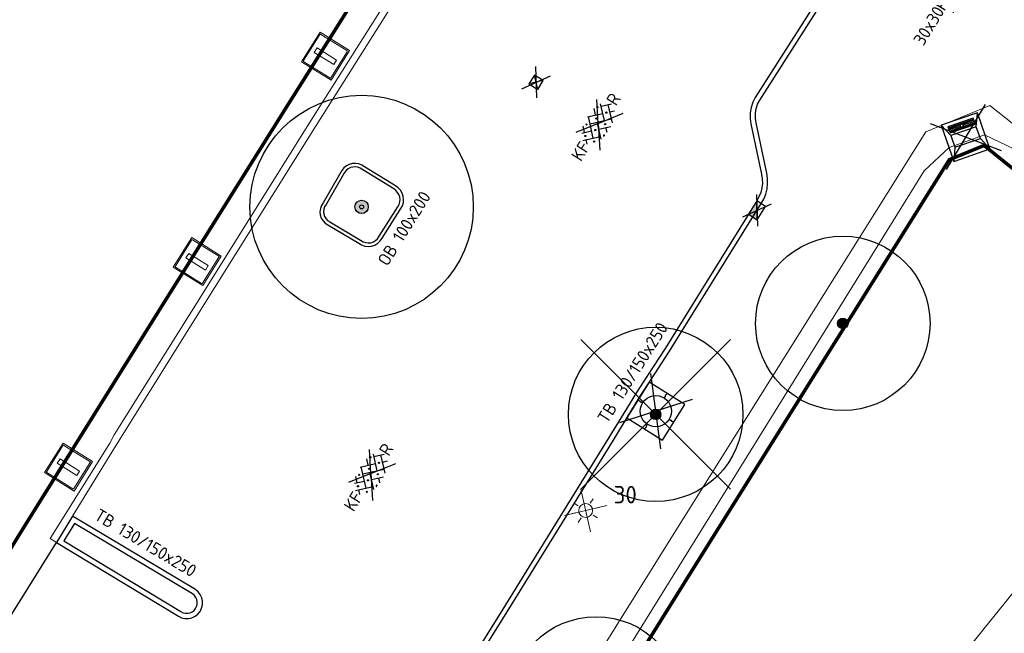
# Model space of a CAD drawing. Header units: metres. Extents: x 92877 to 94117, y 464509 to 465451.
# Tile 57 of 102: x 93160 to 93188, y 465141 to 465159. Entities that reach past the tile are written whole.
import ezdxf
from ezdxf.enums import TextEntityAlignment as Align

# ---------------------------------------------------------------- set-up
doc = ezdxf.new("R2010")
doc.units = ezdxf.units.M
doc.linetypes.add('XX-PROJECTGRENS', pattern=[18, 12, -3, 0, -3])
doc.layers.get('0').update_dxf_attribs({"linetype": 'CONTINUOUS'})
for name, color, linetype, lineweight in [('B-WE-GR-BEPLANTING_CULTUUR-G', 252, 'CONTINUOUS', 18), ('B-WE-GR-BOOM-S', 90, 'CONTINUOUS', 25), ('B-WE-IE-MEUBILAIR_WEGMEUBILAIR_LICHTMAST-T25', 7, 'CONTINUOUS', 25), ('B-WE-VH-VERHARDING-GV', 252, 'CONTINUOUS', 18), ('B-WE-VW-PAAL_BETON-S', 252, 'CONTINUOUS', 0), ('N-WE-KG-GRENS_PROJECT-G', 1, 'XX-PROJECTGRENS', 35), ('V-WE-GR-BOOM-S', 90, 'CONTINUOUS', 25), ('V-WE-IE-MEUBILAIR_WEGMEUBILAIR_AFVALBAK-S', 7, 'CONTINUOUS', 25), ('V-WE-IE-MEUBILAIR_WEGMEUBILAIR_BOOMKRANS-S', 7, 'CONTINUOUS', 25), ('V-WE-KL-ET_LS_OV_LICHTMAST-S', 190, 'CONTINUOUS', 25), ('V-WE-RI-HWA_KOLK-S', 150, 'CONTINUOUS', 25), ('V-WE-VH-KANTOPSLUITING-T18', 10, 'CONTINUOUS', 18), ('V-WE-VH-KANTOPSLUITING_OPSLUITBAND_100X200-G', 150, 'VH-OPSLUITBAND_100X200-V', 25), ('V-WE-VH-KANTOPSLUITING_TROTTOIRBAND_130 150-G', 210, 'VH-TROTTOIRBAND_130-150-V', 25), ('V-WE-VH-KANTOPSLUITING_VOORKANTBAND-G', 50, 'CONTINUOUS', 25), ('V-WE-VH-MATERIAALGRENS-G', 7, 'CONTINUOUS-V', 25), ('V-WE-VH-VERHARDING_STRAATBAKSTEEN-S', 252, 'CONTINUOUS', 25), ('V-WE-VH-VERHARDING_TEGEL-S', 252, 'CONTINUOUS', 25)]:
    doc.layers.add(name, color=color, linetype=linetype, lineweight=lineweight)
doc.styles.add('NLCS-ISO', font='NLCS-ISO.ttf')
doc.styles.add('NLCS-ISO-M200-T18', font='NLCS-ISO.ttf', dxfattribs={"height": 0.36})
doc.styles.add('NLCS-ISO-M200-T25', font='NLCS-ISO.ttf', dxfattribs={"height": 0.5})
doc.linetypes.add('CONTINUOUS-V', pattern='A,3.5,[24,NLCS.SHX,S=0.5,R=0,X=0,Y=0],3.5', length=7)
doc.linetypes.add('VH-OPSLUITBAND_100X200-V', pattern='A,4,[24,NLCS.SHX,S=1,R=0,X=0,Y=0],4,-2,4,-2', length=16)
doc.linetypes.add('VH-TROTTOIRBAND_130-150-V', pattern='A,2.5,[24,NLCS.SHX,S=1,R=0,X=0,Y=0],2.5,-2,2,-2,2,-2', length=15)

# ---------------------------------------------------------------- blocks, each defined once
blk = doc.blocks.new('Q_PAAL_STEEN')
for points in [[(-0.5, 0.5), (0.5, 0.5), (0.5, -0.5), (-0.5, -0.5)], [(-0.08, 0.333), (0.071, 0.333), (0.071, -0.329), (-0.08, -0.329)]]:
    blk.add_lwpolyline(points, close=True)
blk.add_lwpolyline([(-0.442, 0.464), (0.438, 0.464, -0.414214), (0.459, 0.442), (0.459, -0.437, -0.414214), (0.438, -0.459), (-0.442, -0.459, -0.414214), (-0.463, -0.437), (-0.463, 0.442), (-0.463, 0.444), (-0.463, 0.446), (-0.463, 0.448), (-0.462, 0.45), (-0.461, 0.451), (-0.46, 0.453), (-0.459, 0.455), (-0.458, 0.456), (-0.457, 0.457), (-0.456, 0.459), (-0.454, 0.46), (-0.453, 0.461), (-0.451, 0.462), (-0.449, 0.462), (-0.447, 0.463), (-0.446, 0.463), (-0.444, 0.464), (-0.442, 0.464)], format="xyb")
blk = doc.blocks.new('V-SIE-WEG_BOOMKRANS')
at = {"color": 0}
for p, q in [((-0.836, -0.701), (0.836, 0.701)), ((0.836, -0.701), (-0.836, 0.701))]:
    blk.add_line(p, q, dxfattribs=at)
at = {"flags": 128}
blk.add_lwpolyline([(-0.6, -0.6), (0.6, -0.6), (0.6, 0.6), (-0.6, 0.6)], close=True, dxfattribs=at)
for points in [[(-0.001, 0.6), (-0.001, 0.551), (-0.016, 0.525), (-0.001, 0.498), (-0.001, 0.45)], [(0.6, 0.001), (0.551, 0.001), (0.525, 0.016), (0.498, 0.001), (0.45, 0.001)], [(-0.6, -0.001), (-0.551, -0.001), (-0.525, -0.016), (-0.498, -0.001), (-0.45, -0.001)], [(0.001, -0.6), (0.001, -0.551), (0.016, -0.525), (0.001, -0.498), (0.001, -0.45)]]:
    blk.add_lwpolyline(points, dxfattribs=at)
blk.add_circle((0, 0), 0.45)
blk = doc.blocks.new('V-SRI-KOLK_TROTTOIR-SO')
blk.add_hatch(color=256).paths.add_polyline_path([(1.125, 0.75), (-1.125, 0.75), (-1.125, -0.75)])
at = {"ltscale": 0.1}
for p, q in [((-1.875, 1.25), (1.875, -1.25)), ((1.875, 1.25), (-1.875, -1.25))]:
    blk.add_line(p, q, dxfattribs=at)
blk.add_line((-1.125, -0.75), (1.125, 0.75))
at = {"flags": 128}
blk.add_lwpolyline([(-1.125, -0.75), (1.125, -0.75), (1.125, 0.75), (-1.125, 0.75)], close=True, dxfattribs=at)
blk = doc.blocks.new('V-SRI-KOLK_STRAAT_300X300-SO')
at = {"ltscale": 0.1}
for p, q in [((-1.875, 2), (1.875, -0.5)), ((1.875, 2), (-1.875, -0.5))]:
    blk.add_line(p, q, dxfattribs=at)
for p, q in [((-0.75, 0), (0.75, 1.5)), ((0.75, 0), (-0.75, 1.5))]:
    blk.add_line(p, q)
at = {"flags": 128}
blk.add_lwpolyline([(-0.75, 0), (0.75, 0), (0.75, 1.5), (-0.75, 1.5)], close=True, dxfattribs=at)
blk = doc.blocks.new('V-SVH-TEGEL_300X300_DUN_HALFST_KL-SO')
at = {"ltscale": 0.1}
for q in [(-2.73, 1.96), (2.73, 1.96), (-2.75, -1.98), (2.75, -1.98)]:
    blk.add_line((0, 0), q, dxfattribs=at)
for p, q in [((-1.84, 1.5), (-1.5, 1.5)), ((-1.5, -1.6), (-1.5, 1.6)), ((0, -1.78), (0, 1.78)), ((0, 1.5), (1.5, 1.5)), ((1.5, -1.6), (1.5, 1.6)), ((-3.08, 0.75), (-3, 0.75)), ((-3, -0.83), (-3, 0.83)), ((-3, 0), (-1.5, 0)), ((-1.5, 0.75), (0, 0.75)), ((0, 0), (1.5, 0)), ((1.5, 0.75), (3, 0.75)), ((3, -0.83), (3, 0.83)), ((3, 0), (3.39, 0)), ((-3.08, -0.75), (-3, -0.75)), ((-1.5, -0.75), (0, -0.75)), ((1.5, -0.75), (3, -0.75)), ((-1.84, -1.5), (-1.5, -1.5)), ((0, -1.5), (1.5, -1.5))]:
    blk.add_line(p, q)
at = {"style": 'NLCS-ISO'}
blk.add_attdef('FORMAAT', text='', height=1.8, dxfattribs=at).set_placement((-3.18, 0), align=Align.MIDDLE_RIGHT)
blk.add_attdef('KLEUR', text='', height=1.8, dxfattribs=at).set_placement((3.49, 0), align=Align.MIDDLE_LEFT)
at = {"style": 'NLCS-ISO', "flags": 1}
blk.add_attdef('FUNCTIE', text='', height=1.8, dxfattribs=at).set_placement((0.12, -3.58), align=Align.MIDDLE_CENTER)
blk = doc.blocks.new('V-SVH-SBS_KEIFORMAAT_KEPER_KL-SO')
for p, q in [((0, 0), (-2.8, 2.01)), ((-2.15, -0.53), (0.08, 1.7)), ((-2.15, 0.96), (-1.49, 1.62)), ((-0.02, 1.8), (1.56, 0.22)), ((0, 0), (2.8, 2.01)), ((0.82, 0.96), (1.48, 1.62)), ((-3.36, -0.25), (-2.89, 0.22)), ((-3.23, 0.55), (-1.41, -1.27)), ((-2.44, 1.25), (-1.41, 0.22)), ((-1.7, -1.56), (0.08, 0.22)), ((-0.67, 0.96), (1.56, -1.27)), ((0.82, -0.53), (2.54, 1.19)), ((1.14, -1.7), (3.05, 0.22)), ((2.3, 0.96), (3.39, -0.13)), ((0, 0), (-3.13, -2.25)), ((-0.67, -0.53), (0.58, -1.77)), ((-0.44, -1.78), (0.08, -1.27)), ((0, 0), (3.13, -2.25)), ((2.3, -0.53), (2.8, -1.02))]:
    blk.add_line(p, q)
for centre in [(-1.04, 1.33), (1.93, 1.33), (-2.52, 0.59), (0.45, 0.59), (-2.52, -0.9), (-1.04, -0.16), (0.45, -0.9), (1.93, -0.16)]:
    blk.add_circle(centre, 0.0881)
blk.add_arc((-1.04, -1.64), 0.0881, 295.9034, 224.543)
at = {"style": 'NLCS-ISO'}
blk.add_attdef('FORMAAT', text='', height=1.8, dxfattribs=at).set_placement((-3.39, 0), align=Align.MIDDLE_RIGHT)
blk.add_attdef('KLEUR', text='', height=1.8, dxfattribs=at).set_placement((3.39, 0), align=Align.MIDDLE_LEFT)
at = {"style": 'NLCS-ISO', "flags": 1}
blk.add_attdef('FUNCTIE', text='', height=1.8, dxfattribs=at).set_placement((0.12, -3.58), align=Align.MIDDLE_CENTER)
blk = doc.blocks.new('V-SIE-WEG_AFVALBAK_TYPE_03')
at = {"color": 0}
for p, q in [((-0.836, -0.701), (0.836, 0.701)), ((0.836, -0.701), (-0.836, 0.701))]:
    blk.add_line(p, q, dxfattribs=at)
at = {"ltscale": 0.5, "flags": 128}
for points in [[(0.549, 0.549), (-0.549, 0.549), (-0.549, -0.549), (0.549, -0.549)], [(0.385, 0.177), (-0.385, 0.177), (-0.385, -0.177), (0.385, -0.177)], [(0.385, -0.258), (-0.385, -0.258), (-0.385, -0.441), (0.385, -0.441)], [(0.046, -0.313), (-0.046, -0.313), (-0.046, -0.386), (0.046, -0.386)]]:
    blk.add_lwpolyline(points, close=True, dxfattribs=at)
for points in [[(-0.385, 0.177), (-0.549, 0.549)], [(0.385, 0.177), (0.549, 0.549)], [(-0.385, -0.177), (-0.549, -0.549)], [(0.385, -0.177), (0.549, -0.549)], [(0.385, -0.286), (-0.385, -0.286)], [(0.385, -0.313), (-0.385, -0.313)], [(-0.046, -0.35), (-0.385, -0.35)], [(0.385, -0.386), (-0.385, -0.386)], [(0.385, -0.414), (-0.385, -0.414)], [(0.385, -0.35), (0.046, -0.35)]]:
    blk.add_lwpolyline(points, dxfattribs=at)
blk = doc.blocks.new('V-SGR-BOOM_01')
at = {"ltscale": 0.1}
h = blk.add_hatch(color=256, dxfattribs=at)
edge = h.paths.add_edge_path()
edge.add_arc((0, 0), 0.15, 0, 360)
at = {"lineweight": -3}
for p, q in [((-2.146, 2.146), (2.146, -2.146)), ((2.146, 2.146), (-2.146, -2.146))]:
    blk.add_line(p, q, dxfattribs=at)
for radius in [2.5, 0.045]:
    blk.add_circle((0, 0), radius)
at = {"ltscale": 0.1}
blk.add_circle((0, 0), 0.15, dxfattribs=at)
blk = doc.blocks.new('SGR-BOOM_01')
at = {"ltscale": 0.1}
h = blk.add_hatch(color=256, dxfattribs=at)
edge = h.paths.add_edge_path()
edge.add_arc((0, 0), 0.15, 0, 360)
for radius in [2.5, 0.045]:
    blk.add_circle((0, 0), radius)
blk.add_circle((0, 0), 0.15, dxfattribs=at)
blk = doc.blocks.new('SKL-ET_OV_LICHTMAST-SO')
at = {"color": 0, "linetype": 'ByBlock', "lineweight": 18}
for points in [[(-2.21, -2.21), (2.21, 2.21)], [(-2.21, 2.21), (2.21, -2.21)], [(-1.41, 1.41), (-0.88, 0.88)], [(0, 2), (0, 1.25)], [(0.88, 0.88), (1.41, 1.41)], [(-1.25, 0), (-2, 0)], [(2, 0), (1.25, 0)], [(-1.41, -1.41), (-0.88, -0.88)], [(0, -1.25), (0, -2)], [(0.88, -0.88), (1.41, -1.41)]]:
    blk.add_lwpolyline(points, dxfattribs=at)
blk.add_circle((0, 0), 1, dxfattribs=at)

msp = doc.modelspace()

# ---------------------------------------------------------------- linework, layer by layer
at = {"layer": 'B-WE-GR-BEPLANTING_CULTUUR-G', "flags": 128}
for points in [[(93169.607, 465128.702), (93178.915, 465143.633), (93186.217, 465155.299), (93188.057, 465156.053)], [(93188.057, 465156.053), (93192.039, 465152.898), (93191.99, 465152.836)], [(93169.607, 465128.702), (93170.163, 465128.338), (93186.178, 465154.174), (93186.892, 465154.85), (93187.898, 465155.205), (93188.765, 465154.796), (93191.714, 465152.422)]]:
    msp.add_lwpolyline(points, dxfattribs=at)
at = {"layer": 'B-WE-VH-VERHARDING-GV', "flags": 128}
for points in [[(93161.309, 465143.516), (93161.128, 465143.633), (93162.831, 465146.365), (93162.962, 465146.605), (93165.175, 465150.142), (93168.56, 465155.555), (93172.253, 465161.418), (93172.662, 465162.111), (93172.845, 465162.507), (93173.023, 465162.431)], [(93173.023, 465162.431), (93172.803, 465161.979), (93172.461, 465161.376), (93168.749, 465155.481), (93165.238, 465149.873), (93163.114, 465146.466), (93162.892, 465146.104), (93161.769, 465144.268)], [(93193.393, 465147.873), (93178.847, 465129.824), (93179.363, 465129.414), (93171.695, 465119.965), (93171.289, 465120.298), (93173.028, 465122.495), (93169.519, 465125.226), (93167.433, 465122.623)]]:
    msp.add_lwpolyline(points, dxfattribs=at)
at = {"layer": 'N-WE-KG-GRENS_PROJECT-G', "const_width": 0.1, "flags": 128}
msp.add_lwpolyline([(93142.804, 465086.89), (93145.447, 465089.504), (93147.332, 465091.955), (93148.613, 465093.182), (93161.411, 465113.679), (93167.204, 465122.957), (93170.456, 465128.173), (93179.763, 465143.103), (93186.894, 465154.496), (93187.89, 465154.904), (93188.17, 465154.679), (93191.39, 465152.077), (93194.828, 465149.413), (93202.752, 465142.922), (93211.334, 465136.086), (93246.401, 465107.701), (93253.059, 465102.314), (93253.343, 465100.976), (93245.804, 465089.865), (93244.522, 465087.941), (93231.812, 465069.293), (93227.954, 465063.58), (93226.853, 465062.424), (93215.691, 465046.012), (93211.996, 465040.636), (93204.425, 465029.753), (93202.609, 465027.143), (93198.032, 465020.213), (93194.363, 465014.869), (93190.619, 465009.505), (93189.819, 465008.221), (93185.531, 465002.305), (93181.433, 464996.691), (93178.696, 464993.153), (93172.103, 464984.564), (93163.085, 464972.835), (93161.131, 464970.564), (93154.083, 464961.647), (93148.985, 464955.311), (93145.469, 464951.039), (93138.605, 464942.927), (93131.702, 464935.14), (93128.236, 464931.41), (93126.865, 464929.653), (93122.062, 464924.79), (93112.82, 464915.353), (93112.694, 464915.474), (93110.007, 464912.809), (93108.158, 464914.641), (93097.954, 464904.418), (93099.616, 464902.379), (93097.346, 464900.004), (93095.105, 464898.042), (93093.141, 464896.427), (93087.358, 464891.835), (93084.647, 464889.561), (93079.687, 464885.222), (93073.559, 464880.645), (93064.795, 464874.789), (93057.662, 464870.165), (93057.255, 464870.007), (93057.168, 464870.002), (93056.607, 464870.091), (93053.277, 464868.411), (93060.039, 464854.372), (93062.426, 464849.152), (93065.249, 464843.338), (93068.532, 464844.778), (93069.154, 464846.147), (93077.316, 464850.716), (93083.11, 464853.91), (93083.112, 464853.905), (93087.983, 464856.618), (93087.623, 464857.315), (93087.914, 464857.845), (93094.137, 464862.208), (93094.032, 464862.502), (93094.431, 464862.805), (93094.609, 464862.539), (93096.966, 464864.191), (93097.445, 464863.691), (93100.286, 464866.409), (93107.265, 464873.112), (93113.757, 464878.765), (93119.027, 464883.354), (93126.19, 464890.319), (93126.053, 464890.447), (93129.224, 464893.588), (93132.754, 464897.33), (93136.979, 464901.466), (93141.064, 464906.039), (93145.123, 464910.02), (93146.946, 464911.937), (93151.571, 464916.872), (93154.026, 464919.546), (93161.923, 464928.693), (93166.437, 464933.828), (93170.519, 464938.737), (93174.372, 464943.51), (93176.337, 464945.983), (93178.669, 464948.924), (93181.236, 464952.541), (93184.321, 464956.452), (93185.617, 464958.052), (93188.572, 464961.84), (93195.315, 464970.699), (93197.093, 464969.277), (93199.637, 464972.465), (93198.95, 464972.958), (93202.951, 464977.949), (93202.249, 464978.521), (93202.364, 464978.666), (93202.234, 464979.72), (93202.711, 464980.328), (93203.771, 464980.458), (93206.283, 464983.648), (93206.153, 464984.709), (93206.628, 464985.314), (93207.678, 464985.434), (93209.477, 464987.722), (93211.5, 464990.295), (93211.38, 464991.345), (93211.858, 464991.954), (93212.908, 464992.074), (93215.413, 464995.259), (93215.283, 464996.319), (93215.758, 464996.923), (93216.817, 464997.043), (93217.976, 464998.513), (93217.195, 464999.188), (93221.285, 465004.117), (93220.562, 465004.619), (93224.498, 465009.504), (93223.744, 465010.107), (93228.745, 465016.379), (93228.548, 465017.661), (93229.799, 465019.138), (93230.171, 465019.204), (93232.859, 465016.92), (93240.879, 465028.723), (93247.237, 465037.466), (93243.345, 465039.426), (93245.385, 465042.407), (93267.791, 465074.762), (93271.654, 465080.832), (93274.315, 465084.653), (93274.677, 465085.271), (93280.631, 465092.992), (93283.915, 465097.533), (93293.238, 465109.1), (93296.471, 465112.853), (93305.145, 465123.792), (93308.461, 465126.639), (93309.398, 465127), (93310.34, 465127.104), (93311.021, 465127.029), (93311.569, 465126.572), (93314.325, 465123.425), (93311.446, 465121.218), (93317.763, 465113.435), (93320.742, 465115.844), (93321.734, 465114.618), (93318.743, 465112.198), (93332.363, 465095.383), (93335.324, 465097.784), (93336.313, 465096.566), (93333.394, 465094.197), (93346.863, 465077.572), (93349.745, 465079.914), (93350.754, 465078.674), (93347.845, 465076.305), (93354.176, 465068.5), (93362.85, 465075.591), (93361.376, 465077.286), (93365.219, 465080.332), (93350.596, 465098.232), (93346.729, 465095.077), (93346.089, 465095.987), (93350.715, 465099.775, 0.50922), (93350.922, 465101.967), (93324.402, 465134.651), (93320.907, 465131.811), (93318.885, 465134.322, -0.098106), (93317.859, 465136.546), (93317.809, 465136.827), (93329.287, 465148.479), (93335.156, 465154.254), (93344.697, 465163.309, -0.349567), (93347.493, 465163.354), (93347.813, 465163.049), (93349.127, 465161.413), (93346.391, 465159.229), (93348.191, 465157.343), (93348.243, 465157.384), (93353.341, 465151.084), (93356.361, 465153.524), (93357.294, 465152.369), (93354.273, 465149.929), (93367.901, 465133.094), (93370.919, 465135.533), (93371.856, 465134.369), (93368.844, 465131.928), (93379.841, 465118.334), (93382.859, 465120.772), (93383.785, 465119.621), (93380.762, 465117.178), (93384.644, 465112.392), (93390.968, 465117.536), (93393.698, 465119.744), (93389.575, 465124.751), (93393.126, 465127.653), (93381.652, 465141.958), (93378.045, 465139.012), (93374.932, 465142.847), (93384.724, 465150.628, 0.393005), (93384.971, 465152.673), (93376.322, 465163.131, 0.393551), (93374.278, 465163.377), (93369.858, 465159.798), (93359.893, 465172.144), (93359.196, 465171.59), (93356.894, 465174.416), (93366.327, 465182.365), (93383.74, 465196.71, -0.309181), (93386.819, 465196.235), (93386.977, 465196.072), (93387.797, 465195.067), (93385.13, 465192.859), (93391.412, 465185.104), (93394.43, 465187.543), (93395.435, 465186.298), (93392.425, 465183.858), (93405.872, 465167.212), (93408.891, 465169.662), (93409.895, 465168.418), (93406.884, 465165.977), (93415.682, 465155.114), (93422.305, 465160.477), (93419.312, 465164.504), (93427.805, 465171.459), (93432.936, 465175.602, 0.389945), (93433.117, 465177.605), (93406.306, 465210.598, 0.403895), (93404.272, 465210.792), (93395.071, 465203.259, -0.04985), (93394.529, 465205.075), (93406.003, 465214.474), (93406.153, 465214.258), (93408.855, 465216.515), (93413.243, 465220.126), (93424.061, 465228.978), (93433.335, 465236.564), (93456.901, 465255.803), (93462.358, 465260.256), (93474.24, 465257.384), (93487.491, 465268.365), (93481.957, 465274.413), (93477.953, 465270.75), (93460.622, 465275.164), (93454.054, 465277.377), (93450.532, 465272.851), (93448.516, 465271.205), (93400.455, 465231.959), (93399.011, 465233.652), (93395.691, 465230.975), (93395.475, 465231.241), (93389.321, 465226.059), (93372.983, 465212.672), (93260.058, 465121.022), (93254.212, 465128.327), (93255.485, 465129.359), (93251.172, 465134.67), (93250.976, 465134.513), (93249.73, 465136.066), (93249.925, 465136.222), (93245.512, 465141.593), (93245.414, 465141.489), (93215.797, 465178.086), (93224.817, 465185.374), (93221.615, 465189.311), (93221.504, 465189.439), (93221.504, 465189.484), (93221.582, 465189.664), (93258.555, 465216.278), (93287.858, 465237.306), (93316.719, 465257.815), (93323.665, 465262.74), (93325.266, 465260.773), (93334.631, 465268.404), (93348.967, 465280.041), (93353.283, 465283.494), (93353.525, 465283.192), (93373.219, 465297.094), (93403.844, 465318.948), (93403.686, 465319.158), (93405.483, 465320.403), (93410.351, 465324.912), (93402.835, 465333.569), (93398.335, 465338.895), (93392.573, 465334.08), (93389.104, 465331.474), (93348.447, 465302.964), (93320.1, 465282.787), (93289.014, 465260.48), (93254.82, 465235.917), (93226.588, 465215.717), (93213.129, 465205.995), (93182.769, 465181.222), (93183.254, 465180.57), (93182.292, 465179.905), (93183.685, 465178.016), (93174.631, 465171.467), (93173.396, 465173.195), (93172.303, 465172.388), (93168.471, 465170.193), (93170.119, 465168.084), (93171.264, 465166.905), (93171.887, 465165.92), (93172.046, 465165.485), (93172.061, 465164.02), (93171.791, 465162.221), (93171.603, 465161.889), (93167.902, 465156.013), (93164.39, 465150.403), (93160.435, 465144.058), (93158.382, 465140.726), (93156.607, 465137.917), (93154.807, 465135.049), (93153.786, 465134.188), (93154.016, 465133.775), (93153.338, 465133.133), (93153.16, 465132.506), (93153.134, 465132.463), (93152.077, 465130.671), (93150.973, 465128.906), (93147.775, 465123.769), (93144.058, 465117.809), (93140.544, 465112.153), (93139.017, 465109.781), (93136.381, 465105.485), (93134.48, 465102.415), (93134.183, 465101.965), (93133.958, 465101.735), (93130.915, 465098.93), (93126.03, 465094.455), (93121.818, 465090.575), (93117.904, 465086.833), (93113.47, 465082.448), (93112.834, 465082.495), (93109.779, 465079.439), (93106.782, 465076.441), (93106.819, 465075.801), (93105.522, 465074.513), (93100.162, 465069.076), (93097.993, 465066.793), (93094.572, 465063.113), (93089.135, 465057.106), (93083.693, 465051.015), (93080.417, 465047.335), (93077.017, 465043.497), (93073.934, 465040.014), (93073.472, 465039.534), (93072.001, 465037.863), (93071.812, 465037.638), (93069.705, 465035.225), (93068.078, 465033.424), (93064.121, 465029.238), (93059.891, 465024.784), (93054.546, 465019.348), (93051.829, 465016.783), (93042.954, 465008.588), (93039.428, 465005.328), (93039.04, 465005.881), (93035.768, 465003.501), (93034.642, 465002.582), (93035.282, 465001.847), (93028.269, 464995.871), (93027.63, 464996.626), (93025.853, 464995.108), (93024.898, 464994.489), (93025.348, 464993.801), (93025.385, 464993.139), (93023.546, 464991.657), (93020.74, 464989.867), (93009.831, 464980.839), (93002.614, 464974.822), (93001.219, 464974.424), (92997.627, 464972.314), (93000.275, 464968.182), (93003.222, 464963.818), (93004.539, 464962.472), (93005.558, 464961.008), (93007.714, 464956.785), (93011.389, 464958.36), (93011.758, 464959.803), (93016.761, 464964.005), (93022.798, 464969.066), (93023.124, 464969.069), (93023.859, 464969.958), (93031.994, 464976.787), (93034.007, 464978.44), (93039.335, 464982.95), (93042.149, 464985.327), (93043.343, 464986.286), (93048.652, 464990.9), (93051.638, 464993.482), (93054.319, 464995.599), (93054.16, 464995.728), (93056.817, 464998.088), (93056.95, 464998.249), (93057.025, 464998.223), (93061.752, 465002.708), (93069.172, 465009.817), (93070.327, 465011.305), (93072.947, 465014.003), (93077.454, 465018.647), (93081.951, 465023.517), (93086.147, 465028.149), (93090.291, 465032.813), (93095.645, 465038.867), (93100.706, 465044.522), (93107.652, 465052.218), (93109.08, 465053.733), (93109.476, 465054.154), (93112.165, 465057.006), (93113.936, 465058.77), (93117.521, 465062.601), (93121.643, 465066.775), (93123.547, 465068.699), (93128.69, 465073.617), (93128.797, 465073.72), (93131.858, 465076.592), (93136.523, 465080.981), (93138.359, 465082.708)], format="xyb", close=True, dxfattribs=at)
at = {"layer": 'V-WE-VH-KANTOPSLUITING_OPSLUITBAND_100X200-G', "flags": 128}
msp.add_lwpolyline([(93170.094, 465152.143), (93170.166, 465152.118), (93170.241, 465152.109), (93170.316, 465152.116), (93170.387, 465152.141), (93170.453, 465152.179), (93170.507, 465152.23), (93170.555, 465152.301), (93171.092, 465153.145), (93171.129, 465153.213), (93171.148, 465153.283), (93171.154, 465153.356), (93171.144, 465153.428), (93171.121, 465153.497), (93171.083, 465153.559), (93171.034, 465153.613), (93170.97, 465153.659), (93170.084, 465154.208), (93170.013, 465154.253), (93169.945, 465154.279), (93169.874, 465154.29), (93169.801, 465154.286), (93169.731, 465154.268), (93169.667, 465154.235), (93169.61, 465154.19), (93169.562, 465154.133), (93169.036, 465153.21), (93168.99, 465153.14), (93168.967, 465153.073), (93168.958, 465153.003), (93168.965, 465152.932), (93168.987, 465152.865), (93169.024, 465152.806), (93169.073, 465152.755), (93169.14, 465152.711), (93170.02, 465152.189)], close=True, dxfattribs=at)
at = {"layer": 'V-WE-VH-KANTOPSLUITING_TROTTOIRBAND_130 150-G', "flags": 128}
msp.add_lwpolyline([(93145.547, 465097.654), (93145.687, 465097.708), (93145.277, 465098.768), (93144.324, 465101.235), (93144.307, 465101.354), (93144.307, 465101.479), (93144.325, 465101.604), (93144.361, 465101.724), (93144.414, 465101.837), (93144.483, 465101.943), (93144.567, 465102.037), (93144.663, 465102.117), (93144.77, 465102.184), (93144.885, 465102.233), (93145.006, 465102.265), (93145.132, 465102.28), (93145.213, 465102.278), (93145.256, 465102.276), (93145.38, 465102.255), (93145.499, 465102.215), (93145.616, 465102.157), (93146.852, 465101.402), (93148.775, 465100.217), (93148.892, 465100.166), (93149.023, 465100.141), (93149.156, 465100.143), (93149.285, 465100.175), (93149.405, 465100.233), (93149.508, 465100.316), (93149.588, 465100.413), (93150.494, 465101.864), (93151.692, 465103.71), (93151.744, 465103.832), (93151.771, 465103.965), (93151.771, 465104.099), (93151.744, 465104.233), (93151.689, 465104.357), (93151.612, 465104.467), (93151.513, 465104.56), (93148.274, 465106.52), (93148.178, 465106.608), (93148.094, 465106.712), (93148.022, 465106.834), (93147.975, 465106.951), (93147.942, 465107.082), (93147.929, 465107.214), (93147.936, 465107.349), (93147.962, 465107.48), (93148.008, 465107.606), (93148.073, 465107.73), (93148.416, 465108.28), (93151.122, 465112.617), (93151.162, 465112.677), (93151.203, 465112.718), (93151.251, 465112.749), (93151.305, 465112.769), (93151.361, 465112.776), (93151.419, 465112.772), (93151.474, 465112.755), (93151.535, 465112.721), (93153.238, 465111.67), (93154.411, 465110.959), (93154.525, 465110.904), (93154.658, 465110.875), (93154.793, 465110.875), (93154.925, 465110.906), (93155.047, 465110.964), (93155.153, 465111.048), (93155.233, 465111.148), (93160.175, 465119.01), (93165.322, 465127.233), (93170.797, 465136.014), (93171.269, 465136.792), (93171.702, 465137.504), (93171.918, 465137.849), (93174.102, 465141.329), (93177.266, 465146.452), (93177.691, 465147.146), (93178.055, 465147.74), (93178.35, 465148.195), (93178.875, 465149.006), (93181.503, 465153.236), (93181.575, 465153.366), (93181.631, 465153.508), (93181.669, 465153.658), (93181.686, 465153.811), (93181.684, 465153.964), (93181.663, 465154.111), (93181.358, 465155.553), (93181.337, 465155.692), (93181.338, 465155.826), (93181.359, 465155.957), (93181.401, 465156.085), (93181.463, 465156.208), (93183.517, 465159.437), (93184.134, 465160.409), (93185.601, 465162.74), (93185.745, 465162.97), (93185.904, 465163.181), (93186.081, 465163.378), (93186.273, 465163.559), (93186.481, 465163.722), (93186.702, 465163.868), (93186.933, 465163.995), (93187.175, 465164.101), (93187.426, 465164.186), (93187.683, 465164.25), (93187.944, 465164.291), (93188.207, 465164.31), (93188.471, 465164.306), (93188.735, 465164.279), (93188.995, 465164.231), (93189.25, 465164.16), (93189.498, 465164.069), (93189.736, 465163.955), (93189.965, 465163.822), (93190.183, 465163.67), (93191.019, 465162.992), (93191.947, 465162.287), (93192.857, 465161.563), (93193.882, 465160.725), (93191.495, 465157.419), (93191.311, 465156.854), (93195.436, 465153.543), (93196.405, 465152.765), (93201.91, 465148.346), (93202.386, 465148.291), (93204.93, 465151.519), (93205.095, 465151.541), (93205.383, 465151.246), (93205.388, 465151.148), (93202.952, 465147.994), (93202.927, 465147.462), (93211.546, 465140.378), (93212.124, 465140.288), (93214.672, 465143.532), (93214.901, 465143.571), (93216.602, 465142.277), (93216.611, 465142.221), (93213.829, 465138.726), (93214.917, 465137.857), (93223.993, 465130.601), (93224.964, 465129.825), (93226.724, 465128.419), (93229.254, 465131.594), (93229.522, 465131.651), (93229.667, 465131.562), (93229.696, 465131.204), (93227.304, 465127.953), (93234.026, 465122.556), (93234.995, 465121.778), (93239.748, 465117.964), (93242.454, 465121.019), (93242.718, 465121.1), (93242.994, 465120.824), (93242.829, 465120.407), (93240.398, 465117.428), (93249.341, 465110.206), (93251.076, 465108.854), (93251.197, 465108.802), (93251.319, 465108.773), (93251.446, 465108.768), (93251.57, 465108.784), (93251.69, 465108.822), (93251.801, 465108.883), (93251.902, 465108.964), (93254.154, 465111.832), (93254.206, 465111.883), (93254.263, 465111.92), (93254.326, 465111.945), (93254.393, 465111.958), (93254.461, 465111.957), (93254.527, 465111.943), (93254.53, 465111.942), (93254.59, 465111.917), (93254.654, 465111.873), (93256.385, 465110.496), (93257.127, 465109.905), (93257.183, 465109.87), (93257.231, 465109.841), (93257.277, 465109.81), (93257.326, 465109.778), (93257.371, 465109.748), (93257.637, 465109.551), (93257.889, 465109.339), (93258.126, 465109.109), (93258.347, 465108.864), (93258.552, 465108.605), (93258.738, 465108.332), (93258.906, 465108.049), (93259.054, 465107.754), (93259.183, 465107.45), (93259.289, 465107.138), (93259.376, 465106.82), (93259.441, 465106.496), (93259.484, 465106.168), (93259.505, 465105.84), (93259.503, 465105.51), (93259.48, 465105.18), (93259.435, 465104.854), (93259.367, 465104.531), (93259.279, 465104.213), (93259.169, 465103.902), (93259.038, 465103.599), (93258.888, 465103.305), (93258.718, 465103.022), (93257.145, 465100.707), (93256.844, 465100.264), (93253.961, 465096.021), (93253.648, 465095.56), (93252.385, 465093.695), (93252.038, 465093.183), (93251.485, 465092.367), (93251.192, 465091.935), (93245.404, 465083.39), (93244.577, 465082.169), (93244.067, 465081.416), (93239.778, 465075.086), (93239.68, 465074.941), (93239.011, 465073.955), (93238.933, 465073.84), (93234.302, 465067.006), (93234.25, 465066.93), (93233.398, 465065.672), (93233.378, 465065.643), (93233.083, 465065.206), (93228.482, 465058.458), (93227.731, 465057.357), (93222.675, 465049.94), (93222.149, 465049.112), (93221.455, 465048.077), (93220.382, 465046.484), (93219.951, 465045.871), (93216.917, 465041.677), (93216.884, 465041.501), (93216.839, 465041.374), (93216.774, 465041.252), (93216.138, 465040.308), (93216.069, 465040.205), (93215.673, 465039.616), (93215.645, 465039.574), (93215.353, 465039.141), (93215.272, 465039.035), (93215.183, 465038.947), (93215.081, 465038.87), (93214.971, 465038.81), (93214.852, 465038.765), (93214.729, 465038.735), (93214.603, 465038.724), (93214.477, 465038.73), (93214.352, 465038.754), (93214.232, 465038.794), (93214.11, 465038.855), (93214.043, 465038.721)], dxfattribs=at)
msp.add_lwpolyline([(93161.516, 465143.566), (93164.87, 465141.535), (93164.939, 465141.502), (93165.004, 465141.487), (93165.072, 465141.486), (93165.137, 465141.501), (93165.198, 465141.53), (93165.251, 465141.571), (93165.293, 465141.624), (93165.323, 465141.684), (93165.339, 465141.75), (93165.34, 465141.816), (93165.326, 465141.883), (93165.298, 465141.944), (93165.257, 465141.997), (93165.201, 465142.043), (93161.82, 465144.063)], close=True, dxfattribs=at)
at = {"layer": 'V-WE-VH-KANTOPSLUITING_VOORKANTBAND-G', "flags": 128}
msp.add_lwpolyline([(93183.39, 465159.517), (93181.332, 465156.282), (93181.262, 465156.142), (93181.213, 465155.993), (93181.188, 465155.838), (93181.187, 465155.681), (93181.21, 465155.526), (93181.515, 465154.085), (93181.534, 465153.952), (93181.536, 465153.818), (93181.521, 465153.685), (93181.488, 465153.554), (93181.439, 465153.43), (93181.374, 465153.312), (93178.748, 465149.086), (93178.224, 465148.277), (93177.928, 465147.82), (93177.563, 465147.224), (93177.138, 465146.531), (93173.975, 465141.408), (93171.791, 465137.929)], dxfattribs=at)
for points in [[(93170.051, 465152.052), (93170.143, 465152.02), (93170.24, 465152.008), (93170.337, 465152.018), (93170.429, 465152.049), (93170.513, 465152.098), (93170.584, 465152.165), (93170.639, 465152.246), (93171.178, 465153.094), (93171.222, 465153.176), (93171.247, 465153.266), (93171.254, 465153.359), (93171.242, 465153.451), (93171.212, 465153.539), (93171.164, 465153.619), (93171.101, 465153.688), (93171.025, 465153.742), (93170.137, 465154.293), (93170.058, 465154.343), (93169.971, 465154.376), (93169.879, 465154.39), (93169.786, 465154.385), (93169.696, 465154.362), (93169.613, 465154.32), (93169.54, 465154.262), (93169.48, 465154.191), (93168.95, 465153.262), (93168.9, 465153.184), (93168.869, 465153.096), (93168.857, 465153.004), (93168.867, 465152.911), (93168.896, 465152.823), (93168.944, 465152.744), (93169.009, 465152.677), (93169.087, 465152.626), (93169.968, 465152.103)], [(93161.309, 465143.516), (93164.798, 465141.403), (93164.889, 465141.359), (93164.987, 465141.337), (93165.088, 465141.336), (93165.186, 465141.358), (93165.278, 465141.402), (93165.357, 465141.464), (93165.42, 465141.542), (93165.465, 465141.632), (93165.489, 465141.731), (93165.49, 465141.831), (93165.469, 465141.93), (93165.427, 465142.022), (93165.366, 465142.102), (93165.288, 465142.166), (93161.769, 465144.268)]]:
    msp.add_lwpolyline(points, close=True, dxfattribs=at)
at = {"layer": 'V-WE-VH-MATERIAALGRENS-G'}
msp.add_line((93159.23, 465140.197), (93161.309, 465143.516), dxfattribs=at)

# ---------------------------------------------------------------- block references
at = {"layer": 'B-WE-GR-BOOM-S', "xscale": 1.28, "yscale": 1.28, "rotation": 149}
msp.add_blockref('SGR-BOOM_01', (93170.051, 465153.143), dxfattribs=at)
at = {"layer": 'B-WE-GR-BOOM-S', "rotation": 58}
for p in [(93183.841, 465149.802), (93176.771, 465138.886)]:
    msp.add_blockref('SGR-BOOM_01', p, dxfattribs=at)
at = {"layer": 'B-WE-VW-PAAL_BETON-S', "rotation": 58}
for p in [(93169.017, 465157.466), (93165.34, 465151.573), (93161.652, 465145.68)]:
    msp.add_blockref('Q_PAAL_STEEN', p, dxfattribs=at)
at = {"layer": 'V-WE-GR-BOOM-S'}
msp.add_blockref('V-SGR-BOOM_01', (93178.479, 465147.192), dxfattribs=at)
at = {"layer": 'V-WE-IE-MEUBILAIR_WEGMEUBILAIR_AFVALBAK-S', "rotation": 199}
msp.add_blockref('V-SIE-WEG_AFVALBAK_TYPE_03', (93187.362, 465155.146), dxfattribs=at)
at = {"layer": 'V-WE-IE-MEUBILAIR_WEGMEUBILAIR_BOOMKRANS-S', "rotation": 57.78367824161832}
msp.add_blockref('V-SIE-WEG_BOOMKRANS', (93178.483, 465147.284), dxfattribs=at)
at = {"layer": 'V-WE-KL-ET_LS_OV_LICHTMAST-S', "xscale": 0.2, "yscale": 0.2, "zscale": 0.2, "rotation": 58}
msp.add_blockref('SKL-ET_OV_LICHTMAST-SO', (93176.472, 465144.434), dxfattribs=at)
at = {"layer": 'V-WE-RI-HWA_KOLK-S', "xscale": 0.2, "yscale": 0.2, "zscale": 0.2, "rotation": 58}
for name, p in [('V-SRI-KOLK_STRAAT_300X300-SO', (93175.176, 465156.637)), ('V-SRI-KOLK_TROTTOIR-SO', (93181.383, 465153.043))]:
    msp.add_blockref(name, p, dxfattribs=at)
at = {"layer": 'V-WE-VH-VERHARDING_STRAATBAKSTEEN-S', "xscale": 0.2, "yscale": 0.2, "zscale": 0.2, "rotation": 57.68593130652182}
for p in [(93176.831, 465155.538), (93170.317, 465145.493)]:
    msp.add_blockref('V-SVH-SBS_KEIFORMAAT_KEPER_KL-SO', p, dxfattribs=at).add_auto_attribs({'FORMAAT': 'KF', 'KLEUR': 'R'})
at = {"layer": 'V-WE-VH-VERHARDING_TEGEL-S', "xscale": 0.1999999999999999, "yscale": 0.1999999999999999, "zscale": 0.1999999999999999, "rotation": 58.479709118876}
msp.add_blockref('V-SVH-TEGEL_300X300_DUN_HALFST_KL-SO', (93186.951, 465159.386), dxfattribs=at).add_auto_attribs({'FORMAAT': '30x30', 'KLEUR': 'G'})

# ---------------------------------------------------------------- texts
at = {"layer": 'B-WE-IE-MEUBILAIR_WEGMEUBILAIR_LICHTMAST-T25', "insert": (93177.275, 465145.14), "char_height": 0.5, "attachment_point": 1, "style": 'NLCS-ISO-M200-T25'}
msp.add_mtext_dynamic_manual_height_columns('30', width=3.78349, gutter_width=6.25, heights=[0], dxfattribs=at)
at = {"layer": 'V-WE-VH-KANTOPSLUITING-T18', "char_height": 0.36, "attachment_point": 1, "style": 'NLCS-ISO-M200-T18'}
for s, insert, rotation in [('OB 100x200', (93170.486, 465151.607), 58.0998), ('TB 130/150x250', (93176.786, 465147.097), 57.6751), ('TB 130/150x250', (93162.541, 465144.507), 329.064)]:
    msp.add_mtext_dynamic_manual_height_columns(s, width=4.97805, gutter_width=1.8, heights=[0], dxfattribs=dict(at, insert=insert, rotation=rotation))

doc.saveas('drawing.dxf')
